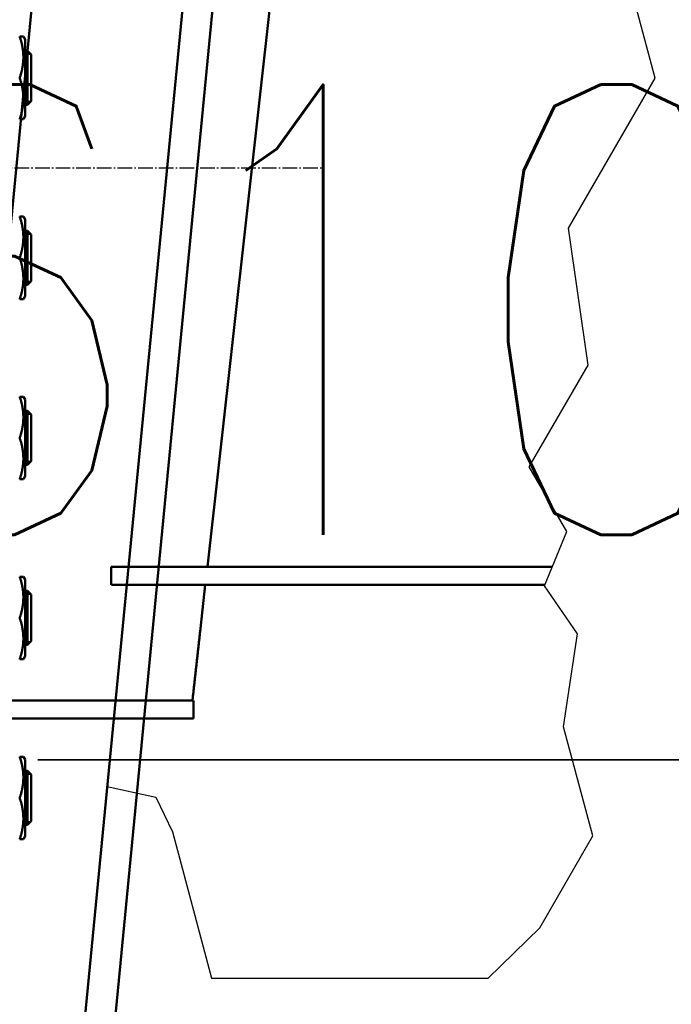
# Model space of a CAD drawing. Header units: millimetres. Extents: x 452087 to 582075, y 10891 to 81641.
# Tile 19 of 46: x 489189 to 489623, y 34571 to 35227. Entities that reach past the tile are written whole.
import ezdxf
from ezdxf.enums import TextEntityAlignment as Align

# ---------------------------------------------------------------- set-up
doc = ezdxf.new("R2010")
doc.units = ezdxf.units.MM
doc.linetypes.add('AM_DIN_G_W050', pattern=[13.75, 9.75, -1.5, 1, -1.5])
for name, color, linetype, lineweight in [('AM_0', 7, 'Continuous', 50), ('AM_4', 3, 'Continuous', 25), ('AM_5', 3, 'Continuous', 25), ('AM_7', 4, 'AM_DIN_G_W050', 25), ('Visible (ISO)', 7, 'Continuous', 50), ('ГТО-2_Бетон 0.6', 2, 'Continuous', 60)]:
    doc.layers.add(name, color=color, linetype=linetype, lineweight=lineweight)
doc.layers.add('ГТО-2_Выноски', color=7, linetype='Continuous')
doc.layers.add('ГТО-2_Штриховка_018', color=7, linetype='Continuous', lineweight=18, true_color=0x6b6b6b)
doc.styles.add('RomanS', font='romans.shx', dxfattribs={"width": 0.7})

# ---------------------------------------------------------------- blocks, each defined once
blk = doc.blocks.new('awefxgxhf')
at = {"layer": 'AM_0'}
for p, q in [((-909.44, -25), (-1145.63, -2471.27)), ((-808.97, -25), (-1046.09, -2480.88)), ((-788.88, -25), (-1026.18, -2482.8)), ((-847.62, -1051.47), (-906.88, -1583.47)), ((-1031.98, -1229.97), (-1029.52, -1229.97)), ((-1028.39, -1231.92), (-1029.52, -1229.97)), ((-1028.39, -1283.02), (-1028.39, -1231.92)), ((-1028.39, -1239.47), (-1026.85, -1239.47)), ((-1026.85, -1275.47), (-1026.85, -1239.47)), ((-1024.39, -1241.92), (-1026.85, -1239.47)), ((-1024.39, -1241.92), (-1024.39, -1273.02)), ((-1024.39, -1273.02), (-1026.85, -1275.47)), ((-1028.39, -1275.47), (-1026.85, -1275.47)), ((-1029.52, -1284.97), (-1031.98, -1284.97)), ((-1028.39, -1283.02), (-1029.52, -1284.97)), ((-1031.98, -1349.97), (-1029.52, -1349.97)), ((-1028.39, -1351.92), (-1029.52, -1349.97)), ((-1028.39, -1403.02), (-1028.39, -1351.92)), ((-1028.39, -1359.47), (-1026.85, -1359.47)), ((-1026.85, -1395.47), (-1026.85, -1359.47)), ((-1024.39, -1361.92), (-1026.85, -1359.47)), ((-1024.39, -1361.92), (-1024.39, -1393.02)), ((-1028.39, -1395.47), (-1026.85, -1395.47)), ((-1024.39, -1393.02), (-1026.85, -1395.47)), ((-1028.39, -1403.02), (-1029.52, -1404.97)), ((-1029.52, -1404.97), (-1031.98, -1404.97)), ((-1031.98, -1469.97), (-1029.52, -1469.97)), ((-1028.39, -1471.92), (-1029.52, -1469.97)), ((-1028.39, -1523.02), (-1028.39, -1471.92)), ((-1028.39, -1479.47), (-1026.85, -1479.47)), ((-1026.85, -1515.47), (-1026.85, -1479.47)), ((-1024.39, -1481.92), (-1026.85, -1479.47)), ((-1024.39, -1481.92), (-1024.39, -1513.02)), ((-1028.39, -1515.47), (-1026.85, -1515.47)), ((-1024.39, -1513.02), (-1026.85, -1515.47)), ((-1029.52, -1524.97), (-1031.98, -1524.97)), ((-1028.39, -1523.02), (-1029.52, -1524.97)), ((-971.07, -1583.47), (-971.07, -1595.47)), ((-676.97, -1583.47), (-971.07, -1583.47)), ((-1031.98, -1589.97), (-1029.52, -1589.97)), ((-1028.39, -1591.92), (-1029.52, -1589.97)), ((-1028.39, -1643.02), (-1028.39, -1591.92)), ((-1028.39, -1599.47), (-1026.85, -1599.47)), ((-1026.85, -1635.47), (-1026.85, -1599.47)), ((-1024.39, -1601.92), (-1026.85, -1599.47)), ((-681.88, -1595.47), (-970.7, -1595.47)), ((-908.22, -1595.47), (-911.45, -1624.47)), ((-1024.39, -1601.92), (-1024.39, -1633.02)), ((-1024.39, -1633.02), (-1026.85, -1635.47)), ((-1028.39, -1635.47), (-1026.85, -1635.47)), ((-1029.52, -1644.97), (-1031.98, -1644.97)), ((-1028.39, -1643.02), (-1029.52, -1644.97)), ((-1059.39, -1684.47), (-1002.42, -1684.47)), ((-916.02, -1684.47), (-1002.42, -1684.47)), ((-1031.98, -1709.97), (-1029.52, -1709.97)), ((-1028.39, -1711.92), (-1029.52, -1709.97)), ((-1028.39, -1763.02), (-1028.39, -1711.92)), ((-1028.39, -1719.47), (-1026.85, -1719.47)), ((-1026.85, -1755.47), (-1026.85, -1719.47)), ((-1024.39, -1721.92), (-1026.85, -1719.47)), ((-1024.39, -1721.92), (-1024.39, -1753.02)), ((-1028.39, -1755.47), (-1026.85, -1755.47)), ((-1024.39, -1753.02), (-1026.85, -1755.47)), ((-1029.52, -1764.97), (-1031.98, -1764.97)), ((-1028.39, -1763.02), (-1029.52, -1764.97))]:
    blk.add_line(p, q, dxfattribs=at)
at = {"layer": 'AM_0', "flags": 128}
for points in [[(-1031.98, -1257.47), (-1031.81, -1256.98), (-1031.66, -1256.49), (-1031.51, -1256.01), (-1031.37, -1255.54), (-1031.23, -1255.07), (-1031.1, -1254.6), (-1030.98, -1254.15), (-1030.86, -1253.69), (-1030.74, -1253.25), (-1030.64, -1252.8), (-1030.53, -1252.36), (-1030.44, -1251.93), (-1030.35, -1251.49), (-1030.26, -1251.06), (-1030.18, -1250.64), (-1030.1, -1250.22), (-1030.03, -1249.8), (-1029.96, -1249.38), (-1029.9, -1248.97), (-1029.84, -1248.55), (-1029.79, -1248.14), (-1029.74, -1247.74), (-1029.7, -1247.33), (-1029.66, -1246.92), (-1029.63, -1246.52), (-1029.6, -1246.12), (-1029.58, -1245.72), (-1029.56, -1245.32), (-1029.54, -1244.92), (-1029.53, -1244.52), (-1029.52, -1244.12), (-1029.52, -1243.72), (-1029.52, -1243.32), (-1029.53, -1242.92), (-1029.54, -1242.52), (-1029.56, -1242.12), (-1029.58, -1241.72), (-1029.6, -1241.32), (-1029.63, -1240.92), (-1029.66, -1240.51), (-1029.7, -1240.11), (-1029.74, -1239.7), (-1029.79, -1239.29), (-1029.84, -1238.88), (-1029.9, -1238.47), (-1029.96, -1238.06), (-1030.03, -1237.64), (-1030.1, -1237.22), (-1030.18, -1236.8), (-1030.26, -1236.37), (-1030.35, -1235.94), (-1030.44, -1235.51), (-1030.53, -1235.08), (-1030.64, -1234.64), (-1030.74, -1234.19), (-1030.86, -1233.74), (-1030.98, -1233.29), (-1031.1, -1232.83), (-1031.23, -1232.37), (-1031.37, -1231.9), (-1031.51, -1231.43), (-1031.66, -1230.95), (-1031.81, -1230.46), (-1031.98, -1229.97)], [(-1031.98, -1284.97), (-1031.81, -1284.48), (-1031.66, -1283.99), (-1031.51, -1283.51), (-1031.37, -1283.04), (-1031.23, -1282.57), (-1031.1, -1282.1), (-1030.98, -1281.65), (-1030.86, -1281.19), (-1030.74, -1280.75), (-1030.64, -1280.3), (-1030.53, -1279.86), (-1030.44, -1279.43), (-1030.35, -1278.99), (-1030.26, -1278.56), (-1030.18, -1278.14), (-1030.1, -1277.72), (-1030.03, -1277.3), (-1029.96, -1276.88), (-1029.9, -1276.47), (-1029.84, -1276.05), (-1029.79, -1275.64), (-1029.74, -1275.24), (-1029.7, -1274.83), (-1029.66, -1274.42), (-1029.63, -1274.02), (-1029.6, -1273.62), (-1029.58, -1273.22), (-1029.56, -1272.82), (-1029.54, -1272.42), (-1029.53, -1272.02), (-1029.52, -1271.62), (-1029.52, -1271.22), (-1029.52, -1270.82), (-1029.53, -1270.42), (-1029.54, -1270.02), (-1029.56, -1269.62), (-1029.58, -1269.22), (-1029.6, -1268.82), (-1029.63, -1268.42), (-1029.66, -1268.01), (-1029.7, -1267.61), (-1029.74, -1267.2), (-1029.79, -1266.79), (-1029.84, -1266.38), (-1029.9, -1265.97), (-1029.96, -1265.56), (-1030.03, -1265.14), (-1030.1, -1264.72), (-1030.18, -1264.3), (-1030.26, -1263.87), (-1030.35, -1263.44), (-1030.44, -1263.01), (-1030.53, -1262.58), (-1030.64, -1262.14), (-1030.74, -1261.69), (-1030.86, -1261.24), (-1030.98, -1260.79), (-1031.1, -1260.33), (-1031.23, -1259.87), (-1031.37, -1259.4), (-1031.51, -1258.93), (-1031.66, -1258.45), (-1031.81, -1257.96), (-1031.98, -1257.47)], [(-1031.98, -1377.47), (-1031.81, -1376.98), (-1031.66, -1376.49), (-1031.51, -1376.01), (-1031.37, -1375.54), (-1031.23, -1375.07), (-1031.1, -1374.6), (-1030.98, -1374.15), (-1030.86, -1373.69), (-1030.74, -1373.25), (-1030.64, -1372.8), (-1030.53, -1372.36), (-1030.44, -1371.93), (-1030.35, -1371.49), (-1030.26, -1371.06), (-1030.18, -1370.64), (-1030.1, -1370.22), (-1030.03, -1369.8), (-1029.96, -1369.38), (-1029.9, -1368.97), (-1029.84, -1368.55), (-1029.79, -1368.14), (-1029.74, -1367.74), (-1029.7, -1367.33), (-1029.66, -1366.92), (-1029.63, -1366.52), (-1029.6, -1366.12), (-1029.58, -1365.72), (-1029.56, -1365.32), (-1029.54, -1364.92), (-1029.53, -1364.52), (-1029.52, -1364.12), (-1029.52, -1363.72), (-1029.52, -1363.32), (-1029.53, -1362.92), (-1029.54, -1362.52), (-1029.56, -1362.12), (-1029.58, -1361.72), (-1029.6, -1361.32), (-1029.63, -1360.92), (-1029.66, -1360.51), (-1029.7, -1360.11), (-1029.74, -1359.7), (-1029.79, -1359.29), (-1029.84, -1358.88), (-1029.9, -1358.47), (-1029.96, -1358.06), (-1030.03, -1357.64), (-1030.1, -1357.22), (-1030.18, -1356.8), (-1030.26, -1356.37), (-1030.35, -1355.94), (-1030.44, -1355.51), (-1030.53, -1355.08), (-1030.64, -1354.64), (-1030.74, -1354.19), (-1030.86, -1353.74), (-1030.98, -1353.29), (-1031.1, -1352.83), (-1031.23, -1352.37), (-1031.37, -1351.9), (-1031.51, -1351.43), (-1031.66, -1350.95), (-1031.81, -1350.46), (-1031.98, -1349.97)], [(-1031.98, -1404.97), (-1031.81, -1404.48), (-1031.66, -1403.99), (-1031.51, -1403.51), (-1031.37, -1403.04), (-1031.23, -1402.57), (-1031.1, -1402.1), (-1030.98, -1401.65), (-1030.86, -1401.19), (-1030.74, -1400.75), (-1030.64, -1400.3), (-1030.53, -1399.86), (-1030.44, -1399.43), (-1030.35, -1398.99), (-1030.26, -1398.56), (-1030.18, -1398.14), (-1030.1, -1397.72), (-1030.03, -1397.3), (-1029.96, -1396.88), (-1029.9, -1396.47), (-1029.84, -1396.05), (-1029.79, -1395.64), (-1029.74, -1395.24), (-1029.7, -1394.83), (-1029.66, -1394.42), (-1029.63, -1394.02), (-1029.6, -1393.62), (-1029.58, -1393.22), (-1029.56, -1392.82), (-1029.54, -1392.42), (-1029.53, -1392.02), (-1029.52, -1391.62), (-1029.52, -1391.22), (-1029.52, -1390.82), (-1029.53, -1390.42), (-1029.54, -1390.02), (-1029.56, -1389.62), (-1029.58, -1389.22), (-1029.6, -1388.82), (-1029.63, -1388.42), (-1029.66, -1388.01), (-1029.7, -1387.61), (-1029.74, -1387.2), (-1029.79, -1386.79), (-1029.84, -1386.38), (-1029.9, -1385.97), (-1029.96, -1385.56), (-1030.03, -1385.14), (-1030.1, -1384.72), (-1030.18, -1384.3), (-1030.26, -1383.87), (-1030.35, -1383.44), (-1030.44, -1383.01), (-1030.53, -1382.58), (-1030.64, -1382.14), (-1030.74, -1381.69), (-1030.86, -1381.24), (-1030.98, -1380.79), (-1031.1, -1380.33), (-1031.23, -1379.87), (-1031.37, -1379.4), (-1031.51, -1378.93), (-1031.66, -1378.45), (-1031.81, -1377.96), (-1031.98, -1377.47)], [(-1031.98, -1497.47), (-1031.81, -1496.98), (-1031.66, -1496.49), (-1031.51, -1496.01), (-1031.37, -1495.54), (-1031.23, -1495.07), (-1031.1, -1494.6), (-1030.98, -1494.15), (-1030.86, -1493.69), (-1030.74, -1493.25), (-1030.64, -1492.8), (-1030.53, -1492.36), (-1030.44, -1491.93), (-1030.35, -1491.49), (-1030.26, -1491.06), (-1030.18, -1490.64), (-1030.1, -1490.22), (-1030.03, -1489.8), (-1029.96, -1489.38), (-1029.9, -1488.97), (-1029.84, -1488.55), (-1029.79, -1488.14), (-1029.74, -1487.74), (-1029.7, -1487.33), (-1029.66, -1486.92), (-1029.63, -1486.52), (-1029.6, -1486.12), (-1029.58, -1485.72), (-1029.56, -1485.32), (-1029.54, -1484.92), (-1029.53, -1484.52), (-1029.52, -1484.12), (-1029.52, -1483.72), (-1029.52, -1483.32), (-1029.53, -1482.92), (-1029.54, -1482.52), (-1029.56, -1482.12), (-1029.58, -1481.72), (-1029.6, -1481.32), (-1029.63, -1480.92), (-1029.66, -1480.51), (-1029.7, -1480.11), (-1029.74, -1479.7), (-1029.79, -1479.29), (-1029.84, -1478.88), (-1029.9, -1478.47), (-1029.96, -1478.06), (-1030.03, -1477.64), (-1030.1, -1477.22), (-1030.18, -1476.8), (-1030.26, -1476.37), (-1030.35, -1475.94), (-1030.44, -1475.51), (-1030.53, -1475.08), (-1030.64, -1474.64), (-1030.74, -1474.19), (-1030.86, -1473.74), (-1030.98, -1473.29), (-1031.1, -1472.83), (-1031.23, -1472.37), (-1031.37, -1471.9), (-1031.51, -1471.43), (-1031.66, -1470.95), (-1031.81, -1470.46), (-1031.98, -1469.97)], [(-1031.98, -1524.97), (-1031.81, -1524.48), (-1031.66, -1523.99), (-1031.51, -1523.51), (-1031.37, -1523.04), (-1031.23, -1522.57), (-1031.1, -1522.1), (-1030.98, -1521.65), (-1030.86, -1521.19), (-1030.74, -1520.75), (-1030.64, -1520.3), (-1030.53, -1519.86), (-1030.44, -1519.43), (-1030.35, -1518.99), (-1030.26, -1518.56), (-1030.18, -1518.14), (-1030.1, -1517.72), (-1030.03, -1517.3), (-1029.96, -1516.88), (-1029.9, -1516.47), (-1029.84, -1516.05), (-1029.79, -1515.64), (-1029.74, -1515.24), (-1029.7, -1514.83), (-1029.66, -1514.42), (-1029.63, -1514.02), (-1029.6, -1513.62), (-1029.58, -1513.22), (-1029.56, -1512.82), (-1029.54, -1512.42), (-1029.53, -1512.02), (-1029.52, -1511.62), (-1029.52, -1511.22), (-1029.52, -1510.82), (-1029.53, -1510.42), (-1029.54, -1510.02), (-1029.56, -1509.62), (-1029.58, -1509.22), (-1029.6, -1508.82), (-1029.63, -1508.42), (-1029.66, -1508.01), (-1029.7, -1507.61), (-1029.74, -1507.2), (-1029.79, -1506.79), (-1029.84, -1506.38), (-1029.9, -1505.97), (-1029.96, -1505.56), (-1030.03, -1505.14), (-1030.1, -1504.72), (-1030.18, -1504.3), (-1030.26, -1503.87), (-1030.35, -1503.44), (-1030.44, -1503.01), (-1030.53, -1502.58), (-1030.64, -1502.14), (-1030.74, -1501.69), (-1030.86, -1501.24), (-1030.98, -1500.79), (-1031.1, -1500.33), (-1031.23, -1499.87), (-1031.37, -1499.4), (-1031.51, -1498.93), (-1031.66, -1498.45), (-1031.81, -1497.96), (-1031.98, -1497.47)], [(-1031.98, -1617.47), (-1031.81, -1616.98), (-1031.66, -1616.49), (-1031.51, -1616.01), (-1031.37, -1615.54), (-1031.23, -1615.07), (-1031.1, -1614.6), (-1030.98, -1614.15), (-1030.86, -1613.69), (-1030.74, -1613.25), (-1030.64, -1612.8), (-1030.53, -1612.36), (-1030.44, -1611.93), (-1030.35, -1611.49), (-1030.26, -1611.06), (-1030.18, -1610.64), (-1030.1, -1610.22), (-1030.03, -1609.8), (-1029.96, -1609.38), (-1029.9, -1608.97), (-1029.84, -1608.55), (-1029.79, -1608.14), (-1029.74, -1607.74), (-1029.7, -1607.33), (-1029.66, -1606.92), (-1029.63, -1606.52), (-1029.6, -1606.12), (-1029.58, -1605.72), (-1029.56, -1605.32), (-1029.54, -1604.92), (-1029.53, -1604.52), (-1029.52, -1604.12), (-1029.52, -1603.72), (-1029.52, -1603.32), (-1029.53, -1602.92), (-1029.54, -1602.52), (-1029.56, -1602.12), (-1029.58, -1601.72), (-1029.6, -1601.32), (-1029.63, -1600.92), (-1029.66, -1600.51), (-1029.7, -1600.11), (-1029.74, -1599.7), (-1029.79, -1599.29), (-1029.84, -1598.88), (-1029.9, -1598.47), (-1029.96, -1598.06), (-1030.03, -1597.64), (-1030.1, -1597.22), (-1030.18, -1596.8), (-1030.26, -1596.37), (-1030.35, -1595.94), (-1030.44, -1595.51), (-1030.53, -1595.08), (-1030.64, -1594.64), (-1030.74, -1594.19), (-1030.86, -1593.74), (-1030.98, -1593.29), (-1031.1, -1592.83), (-1031.23, -1592.37), (-1031.37, -1591.9), (-1031.51, -1591.43), (-1031.66, -1590.95), (-1031.81, -1590.46), (-1031.98, -1589.97)], [(-1031.98, -1644.97), (-1031.81, -1644.48), (-1031.66, -1643.99), (-1031.51, -1643.51), (-1031.37, -1643.04), (-1031.23, -1642.57), (-1031.1, -1642.1), (-1030.98, -1641.65), (-1030.86, -1641.19), (-1030.74, -1640.75), (-1030.64, -1640.3), (-1030.53, -1639.86), (-1030.44, -1639.43), (-1030.35, -1638.99), (-1030.26, -1638.56), (-1030.18, -1638.14), (-1030.1, -1637.72), (-1030.03, -1637.3), (-1029.96, -1636.88), (-1029.9, -1636.47), (-1029.84, -1636.05), (-1029.79, -1635.64), (-1029.74, -1635.24), (-1029.7, -1634.83), (-1029.66, -1634.42), (-1029.63, -1634.02), (-1029.6, -1633.62), (-1029.58, -1633.22), (-1029.56, -1632.82), (-1029.54, -1632.42), (-1029.53, -1632.02), (-1029.52, -1631.62), (-1029.52, -1631.22), (-1029.52, -1630.82), (-1029.53, -1630.42), (-1029.54, -1630.02), (-1029.56, -1629.62), (-1029.58, -1629.22), (-1029.6, -1628.82), (-1029.63, -1628.42), (-1029.66, -1628.01), (-1029.7, -1627.61), (-1029.74, -1627.2), (-1029.79, -1626.79), (-1029.84, -1626.38), (-1029.9, -1625.97), (-1029.96, -1625.56), (-1030.03, -1625.14), (-1030.1, -1624.72), (-1030.18, -1624.3), (-1030.26, -1623.87), (-1030.35, -1623.44), (-1030.44, -1623.01), (-1030.53, -1622.58), (-1030.64, -1622.14), (-1030.74, -1621.69), (-1030.86, -1621.24), (-1030.98, -1620.79), (-1031.1, -1620.33), (-1031.23, -1619.87), (-1031.37, -1619.4), (-1031.51, -1618.93), (-1031.66, -1618.45), (-1031.81, -1617.96), (-1031.98, -1617.47)], [(-1031.98, -1737.47), (-1031.81, -1736.98), (-1031.66, -1736.49), (-1031.51, -1736.01), (-1031.37, -1735.54), (-1031.23, -1735.07), (-1031.1, -1734.6), (-1030.98, -1734.15), (-1030.86, -1733.69), (-1030.74, -1733.25), (-1030.64, -1732.8), (-1030.53, -1732.36), (-1030.44, -1731.93), (-1030.35, -1731.49), (-1030.26, -1731.06), (-1030.18, -1730.64), (-1030.1, -1730.22), (-1030.03, -1729.8), (-1029.96, -1729.38), (-1029.9, -1728.97), (-1029.84, -1728.55), (-1029.79, -1728.14), (-1029.74, -1727.74), (-1029.7, -1727.33), (-1029.66, -1726.92), (-1029.63, -1726.52), (-1029.6, -1726.12), (-1029.58, -1725.72), (-1029.56, -1725.32), (-1029.54, -1724.92), (-1029.53, -1724.52), (-1029.52, -1724.12), (-1029.52, -1723.72), (-1029.52, -1723.32), (-1029.53, -1722.92), (-1029.54, -1722.52), (-1029.56, -1722.12), (-1029.58, -1721.72), (-1029.6, -1721.32), (-1029.63, -1720.92), (-1029.66, -1720.51), (-1029.7, -1720.11), (-1029.74, -1719.7), (-1029.79, -1719.29), (-1029.84, -1718.88), (-1029.9, -1718.47), (-1029.96, -1718.06), (-1030.03, -1717.64), (-1030.1, -1717.22), (-1030.18, -1716.8), (-1030.26, -1716.37), (-1030.35, -1715.94), (-1030.44, -1715.51), (-1030.53, -1715.08), (-1030.64, -1714.64), (-1030.74, -1714.19), (-1030.86, -1713.74), (-1030.98, -1713.29), (-1031.1, -1712.83), (-1031.23, -1712.37), (-1031.37, -1711.9), (-1031.51, -1711.43), (-1031.66, -1710.95), (-1031.81, -1710.46), (-1031.98, -1709.97)], [(-1031.98, -1764.97), (-1031.81, -1764.48), (-1031.66, -1763.99), (-1031.51, -1763.51), (-1031.37, -1763.04), (-1031.23, -1762.57), (-1031.1, -1762.1), (-1030.98, -1761.65), (-1030.86, -1761.19), (-1030.74, -1760.75), (-1030.64, -1760.3), (-1030.53, -1759.86), (-1030.44, -1759.43), (-1030.35, -1758.99), (-1030.26, -1758.56), (-1030.18, -1758.14), (-1030.1, -1757.72), (-1030.03, -1757.3), (-1029.96, -1756.88), (-1029.9, -1756.47), (-1029.84, -1756.05), (-1029.79, -1755.64), (-1029.74, -1755.24), (-1029.7, -1754.83), (-1029.66, -1754.42), (-1029.63, -1754.02), (-1029.6, -1753.62), (-1029.58, -1753.22), (-1029.56, -1752.82), (-1029.54, -1752.42), (-1029.53, -1752.02), (-1029.52, -1751.62), (-1029.52, -1751.22), (-1029.52, -1750.82), (-1029.53, -1750.42), (-1029.54, -1750.02), (-1029.56, -1749.62), (-1029.58, -1749.22), (-1029.6, -1748.82), (-1029.63, -1748.42), (-1029.66, -1748.01), (-1029.7, -1747.61), (-1029.74, -1747.2), (-1029.79, -1746.79), (-1029.84, -1746.38), (-1029.9, -1745.97), (-1029.96, -1745.56), (-1030.03, -1745.14), (-1030.1, -1744.72), (-1030.18, -1744.3), (-1030.26, -1743.87), (-1030.35, -1743.44), (-1030.44, -1743.01), (-1030.53, -1742.58), (-1030.64, -1742.14), (-1030.74, -1741.69), (-1030.86, -1741.24), (-1030.98, -1740.79), (-1031.1, -1740.33), (-1031.23, -1739.87), (-1031.37, -1739.4), (-1031.51, -1738.93), (-1031.66, -1738.45), (-1031.81, -1737.96), (-1031.98, -1737.47)]]:
    blk.add_lwpolyline(points, dxfattribs=at)
at = {"layer": 'AM_4'}
for p, q in [((-1024.44, -1241.87), (-1028.39, -1241.87)), ((-1028.39, -1273.06), (-1024.44, -1273.06)), ((-1024.44, -1361.87), (-1028.39, -1361.87)), ((-1028.39, -1393.06), (-1024.44, -1393.06)), ((-1024.44, -1481.87), (-1028.39, -1481.87)), ((-1028.39, -1513.06), (-1024.44, -1513.06)), ((-1024.44, -1601.87), (-1028.39, -1601.87)), ((-1028.39, -1633.06), (-1024.44, -1633.06)), ((-1024.44, -1721.87), (-1028.39, -1721.87)), ((-1028.39, -1753.06), (-1024.44, -1753.06))]:
    blk.add_line(p, q, dxfattribs=at)
at = {"layer": 'AM_5'}
for points in [[(-941.26, -1736.95), (-930.21, -1759.93), (-925.31, -1778.22), (-904.03, -1857.64), (-850.86, -1857.64), (-719.64, -1857.64), (-685.27, -1824.12), (-649.84, -1762.77), (-669.35, -1689.97), (-660.16, -1628.03), (-682.1, -1596.02), (-667.31, -1559.86), (-692.24, -1516.68), (-653.09, -1448.88), (-666.07, -1357.7), (-608.28, -1257.6), (-624.77, -1196.08)], [(-973.57, -1729.82), (-941.26, -1736.95)]]:
    blk.add_lwpolyline(points, dxfattribs=at)
at = {"layer": 'AM_7'}
blk.add_line((-1255.48, -1317.47), (-829.84, -1317.47), dxfattribs=at)
at = {"layer": 'Visible (ISO)'}
for p, q in [((-1059.39, -1672.47), (-916.78, -1672.47)), ((-916.78, -1672.47), (-916.02, -1672.47)), ((-916.02, -1684.47), (-916.02, -1672.47))]:
    blk.add_line(p, q, dxfattribs=at)
blk.add_rational_spline([(-911.45, -1624.47), (-914.11, -1648.4), (-916.78, -1672.47)], [1.00010625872, 1.00005681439, 1], degree=2, dxfattribs=at)
blk = doc.blocks.new('_гто-2_рев 4')
at = {"layer": 'AM_0', "extrusion": (0, 0, -1), "zscale": -1}
blk.add_blockref('awefxgxhf', (0, -590.2), dxfattribs=at)
blk = doc.blocks.new('*U474')
at = {"color": 2, "lineweight": 35, "ltscale": 100}
blk.add_line((9.1224, 4.9783), (24.44, 4.9783), dxfattribs=at)
at = {"color": 2, "ltscale": 100, "style": 'RomanS', "width": 0.8, "flags": 8}
for tag, p in [('OTMETKA', (26.5264, 7.9783)), ('OTMETKA_2', (12.3534, 1.9783))]:
    blk.add_attdef(tag, text='', height=3, dxfattribs=at).set_placement(p, align=Align.MIDDLE_RIGHT)

msp = doc.modelspace()

# ---------------------------------------------------------------- hatches: boundary and pattern name
at = {"layer": 'ГТО-2_Штриховка_018'}
h = msp.add_hatch(dxfattribs=at)
h.set_pattern_fill('ANSI35', color=256, scale=100)
h.set_pattern_definition([(45, (-128275, -56814.86), (-449.0128, 449.0128), []), (45, (-127825.97, -56814.86), (-449.0128, 449.0128), [793.75, -158.75, 0, -158.75])])
h.paths.add_polyline_path([(484920.57, 33236.14), (486920.57, 33191.52)], flags=16)
edge = h.paths.add_edge_path()
edge.add_line((479889.57, 36136.13), (483015.5, 36136.13))
edge.add_line((483015.5, 36136.13), (483025.64, 34301.13))
edge.add_line((483025.64, 34301.13), (484831.17, 34236.13))
edge.add_line((484831.17, 34236.13), (486920.56, 34236.07))
edge.add_line((486920.56, 34236.07), (487580.53, 34236.1))
edge.add_line((487580.53, 34236.1), (488068.51, 34236.13))
edge.add_line((488068.51, 34236.13), (488316.08, 34236.14))
edge.add_line((488316.08, 34236.14), (489225.68, 34236.14))
edge.add_arc((491052.79, 33931.71), 1852.29, 530.54057, 619.66775)
edge.add_line((490720.57, 32109.46), (490720.57, 30236.13))
edge.add_line((490720.57, 30236.13), (487530.57, 30236.13))
edge.add_line((487530.57, 30236.13), (486030.57, 29236.13))
edge.add_line((486030.57, 29236.13), (484730.57, 29236.13))
edge.add_line((484730.57, 29236.13), (481930.56, 31236.14))
edge.add_line((481930.56, 31236.14), (479910.57, 31236.14))
edge.add_line((479910.57, 31236.14), (479910.57, 33036.13))
edge.add_line((479910.57, 33036.13), (479889.57, 36136.13))
h.paths.add_polyline_path([(484418.97, 31232.87), (486418.97, 31229.61), (486422.17, 33136.14), (484422.17, 33139.4)], flags=16)

# ---------------------------------------------------------------- block references
at = {"layer": 'ГТО-2_Бетон 0.6', "color": 1, "xscale": -1}
msp.add_blockref('_гто-2_рев 4', (490220.57, 37036.13), dxfattribs=at)
at = {"layer": 'ГТО-2_Выноски'}
ref = msp.add_blockref('*U474', (491644.65, 34236.14), dxfattribs=dict(at, xscale=-100, yscale=100, zscale=100))
ref.add_attrib('OTMETKA', '610,200', dxfattribs={"layer": '0', "color": 2, "ltscale": 100, "height": 300, "style": 'RomanS', "width": 0.8}).set_placement((490409.16, 35033.97), align=Align.MIDDLE_RIGHT)

doc.saveas('drawing.dxf')
